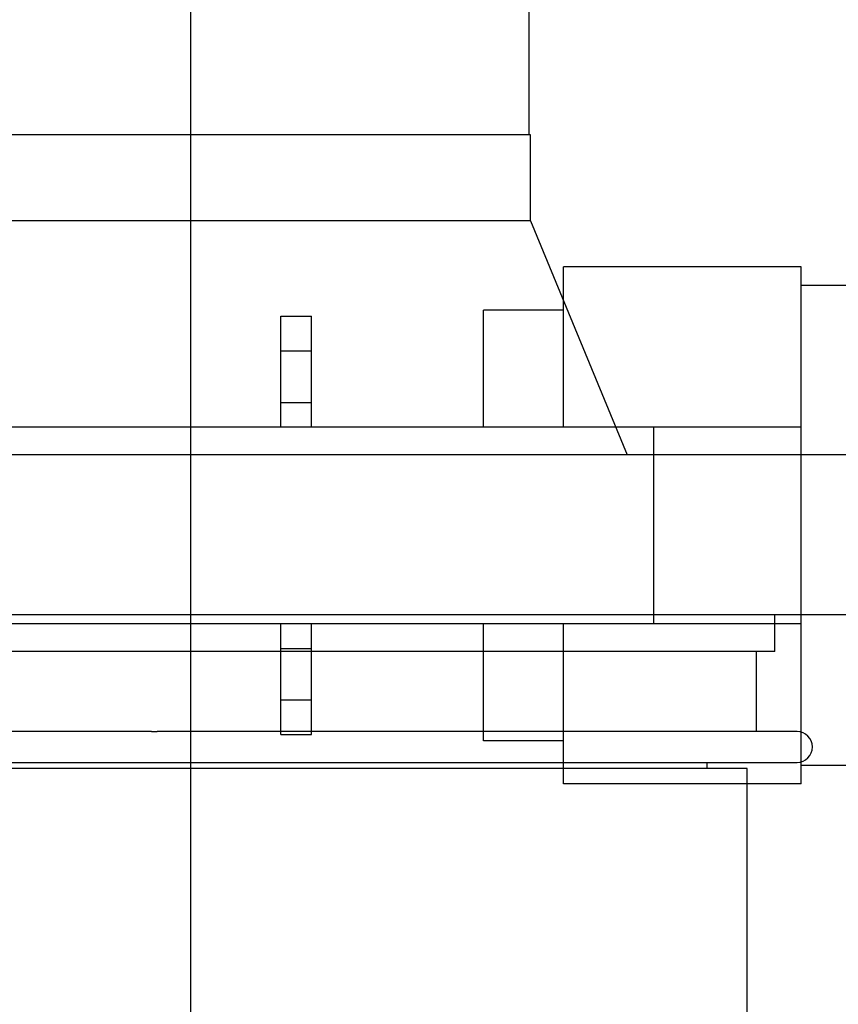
# Model space of a CAD drawing. Header units: millimetres. Extents: x 226749 to 325316, y -44191 to 40236.
# Tile 131 of 164: x 294137 to 294204, y 13231 to 13311. Entities that reach past the tile are written whole.
import ezdxf

# ---------------------------------------------------------------- set-up
doc = ezdxf.new("R2010")
doc.units = ezdxf.units.MM
doc.header["$LTSCALE"] = 100
doc.linetypes.add('DASHDOT', pattern=[25.4, 12.7, -6.35, 0, -6.35])
doc.layers.add('K_OSIE', color=2, linetype='DASHDOT')
doc.layers.add('K_URZĄDZENIA', color=4, linetype='Continuous')

# ---------------------------------------------------------------- blocks, each defined once
blk = doc.blocks.new('ZBIORNIK_RZUT')
at = {"layer": 'K_OSIE', "ltscale": 25}
blk.add_line((150071.651, 96546.028), (146996.34, 96546.028), dxfattribs=at)
at = {"layer": 'K_URZĄDZENIA'}
for p, q in [((148898.348, 96624.49), (148898.348, 96474.49)), ((148911.348, 96624.49), (148911.348, 96474.49)), ((148920.848, 96595.287), (148920.848, 96594.382)), ((148923.348, 96594.382), (148923.348, 96595.287)), ((148920.848, 96594.382), (148920.848, 96578.332)), ((148923.348, 96549.49), (148923.348, 96594.382)), ((148914.348, 96593.49), (148911.348, 96593.49)), ((148914.348, 96593.49), (148914.348, 96505.49)), ((148920.848, 96591.99), (148914.348, 96591.99)), ((148923.848, 96591.24), (148923.848, 96507.74)), ((148945.598, 96591.24), (148923.848, 96591.24)), ((148923.848, 96587.99), (148923.348, 96587.99)), ((148879.348, 96573.64), (148898.348, 96581.49)), ((148920.848, 96578.332), (148920.848, 96543.298)), ((148783.195, 96573.49), (148872.348, 96573.49)), ((148872.348, 96573.64), (148872.348, 96525.34)), ((148879.348, 96573.64), (148872.348, 96573.64)), ((148879.348, 96573.64), (148879.348, 96525.34)), ((148923.348, 96545.49), (148923.348, 96549.49)), ((148923.348, 96544.191), (148923.348, 96545.49)), ((148923.348, 96542.841), (148923.348, 96544.191)), ((148920.848, 96542.841), (148920.848, 96543.298)), ((148920.848, 96542.841), (148920.848, 96534.567)), ((148923.348, 96534.567), (148923.348, 96542.841)), ((148920.848, 96534.567), (148920.848, 96518.275)), ((148923.348, 96509.74), (148923.348, 96534.567))]:
    blk.add_line(p, q, dxfattribs=at)
blk.add_arc((148922.098, 96595.287), 1.25, 0, 180, dxfattribs=at)

msp = doc.modelspace()

# ---------------------------------------------------------------- linework, layer by layer
at = {"color": 7, "linetype": 'Continuous'}
for p, q in [((294200.62, 13291.001), (294181.32, 13291.001)), ((294181.32, 13278.001), (294181.32, 13291)), ((294200.62, 13249.001), (294200.62, 13291)), ((294213.92, 13289.501), (294200.62, 13289.501)), ((294158.34, 13278.001), (294158.34, 13287.001)), ((294158.34, 13287.001), (294160.84, 13287.001)), ((294160.84, 13278.001), (294160.84, 13287.001)), ((294181.32, 13287.501), (294174.82, 13287.501)), ((294174.82, 13278.001), (294174.82, 13287.5)), ((294158.34, 13280.001), (294160.84, 13280.001)), ((294098.72, 13278.001), (294200.62, 13278.001)), ((294200.62, 13262.001), (294098.72, 13262.001)), ((294158.34, 13253.001), (294158.34, 13262.001)), ((294160.84, 13253.001), (294160.84, 13262.001)), ((294174.82, 13252.501), (294174.82, 13262.001)), ((294181.32, 13249.001), (294181.32, 13262.001)), ((294158.34, 13260.001), (294160.84, 13260.001)), ((294158.34, 13253.001), (294160.84, 13253.001)), ((294181.32, 13252.501), (294174.82, 13252.501)), ((294213.92, 13250.501), (294200.62, 13250.501)), ((294200.62, 13249.001), (294181.32, 13249.001))]:
    msp.add_line(p, q, dxfattribs=at)
at = {"color": 9, "linetype": 'Continuous'}
for p, q in [((294160.84, 13284.167), (294158.34, 13284.167)), ((294188.62, 13278.001), (294188.62, 13262.001)), ((294158.34, 13255.834), (294160.84, 13255.834))]:
    msp.add_line(p, q, dxfattribs=at)

# ---------------------------------------------------------------- block references
at = {"layer": 'K_URZĄDZENIA', "rotation": 270}
msp.add_blockref('ZBIORNIK_RZUT', (197604.999, 162174.098), dxfattribs=at)

doc.saveas('drawing.dxf')
